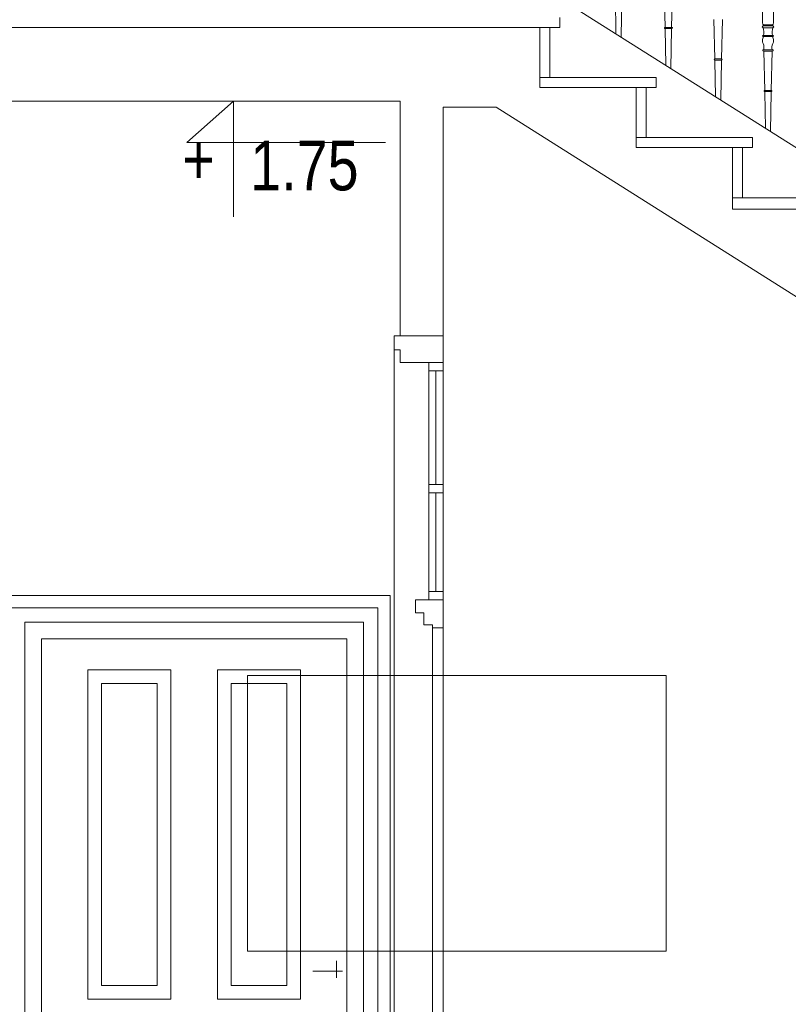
# Model space of a CAD drawing. Header units: millimetres. Extents: x -573548 to 674770, y -246895 to -89040.
# Tile 110 of 199: x 81299 to 83613, y -198965 to -196002. Entities that reach past the tile are written whole.
import ezdxf

# ---------------------------------------------------------------- set-up
doc = ezdxf.new("R2010")
doc.units = ezdxf.units.MM
for name, color, linetype, lineweight in [('A-DRZWI_Nr_pióra__1', 8, 'Continuous', 9), ('A-DRZWI_Nr_pióra__2', 8, 'Continuous', 9), ('A-DRZWI_Nr_pióra__8', 8, 'Continuous', 9), ('A-WIDOK_Nr_pióra__8', 8, 'Continuous', 9), ('AO-RZEDNE_Nr_pióra__2', 8, 'Continuous', 9), ('AO-RZEDNE_Nr_pióra__61', 8, 'Continuous', 9), ('balustrada drewniana_Nr_pióra__1', 8, 'Continuous', 9), ('DRZWI_Nr_pióra__2', 8, 'Continuous', 9), ('DRZWI_Nr_pióra__8', 8, 'Continuous', 9), ('SCHODY_Nr_pióra__1', 8, 'Continuous', 9), ('SCIANY_KONSTR_Nr_pióra__21', 8, 'Continuous', 9)]:
    doc.layers.add(name, color=color, linetype=linetype, lineweight=lineweight)
doc.styles.add('STYL_AUTOMATYCZNY_5', font='arial.ttf', dxfattribs={"width": 0.8})

# ---------------------------------------------------------------- blocks, each defined once
blk = doc.blocks.new('A$C685D2BB2')
at = {"layer": 'A-DRZWI_Nr_pióra__1'}
for p, q in [((4216.4, 5125.1), (3110.9, 5125.1)), ((4216.4, 2932.3), (4216.4, 5125.1))]:
    blk.add_line(p, q, dxfattribs=at)
for points in [[(3153.7, 2932.3), (4173.6, 2932.3), (4173.6, 5082.3), (3153.7, 5082.3)], [(3203.7, 2982.3), (4123.6, 2982.3), (4123.6, 5032.3), (3203.7, 5032.3)], [(3343.7, 4938.7), (3593.4, 4938.7), (3593.4, 3947.8), (3343.7, 3947.8)], [(3983.6, 4938.7), (3733.9, 4938.7), (3733.9, 3947.8), (3983.6, 3947.8)], [(3384.7, 4897.7), (3552.4, 4897.7), (3552.4, 3988.8), (3384.7, 3988.8)], [(3942.6, 4897.7), (3775, 4897.7), (3775, 3988.8), (3942.6, 3988.8)]]:
    blk.add_lwpolyline(points, close=True, dxfattribs=at)
at = {"layer": 'A-DRZWI_Nr_pióra__2'}
for p, q in [((4092.7, 4063.8), (4092.7, 4012.2)), ((4109.9, 4032.3), (4021.3, 4032.3))]:
    blk.add_line(p, q, dxfattribs=at)
blk.add_lwpolyline([(4253.6, 2932.3), (4253.6, 5162.3), (3073.7, 5162.3), (3073.7, 4070.6)], dxfattribs=at)
at = {"layer": 'A-DRZWI_Nr_pióra__8'}
for p, q in [((4265.9, 5944), (4413.7, 5944)), ((4413.7, 5944), (4265.9, 5944)), ((4265.9, 5944), (4265.9, 5901.4)), ((4265.9, 5901.4), (4283.7, 5901.4)), ((4283.7, 5863.4), (4413.7, 5863.4))]:
    blk.add_line(p, q, dxfattribs=at)
at = {"layer": 'A-WIDOK_Nr_pióra__8'}
for p, q in [((4434.4, 4922.3), (3824.4, 4922.3)), ((3824.4, 4092.3), (3824.4, 4922.3)), ((5084.4, 4922.3), (4434.4, 4922.3)), ((5084.4, 4092.3), (5084.4, 4922.3)), ((4434.4, 4092.3), (3824.4, 4092.3)), ((5084.4, 4092.3), (4434.4, 4092.3))]:
    blk.add_line(p, q, dxfattribs=at)
at = {"layer": 'AO-RZEDNE_Nr_pióra__2'}
blk.add_lwpolyline([(3782.4, 6302.1), (3782.4, 6650.5), (3642, 6525.4), (4239.7, 6525.4)], dxfattribs=at)
at = {"layer": 'balustrada drewniana_Nr_pióra__1'}
for p, q in [((7670.4, 5122.3), (4720.1, 6987.8)), ((5375.1, 6927.2), (5375.1, 6888.8)), ((5407.7, 6927.2), (5407.7, 6888.8)), ((5377.3, 6879.8), (5391.4, 6879.8)), ((5405.5, 6879.8), (5391.4, 6879.8))]:
    blk.add_line(p, q, dxfattribs=at)
for points in [[(4933.6, 6853.2), (4931.8, 6962.3), (4931.7, 6963.7)], [(4949, 6843.4), (4951.1, 6962.3), (4951.1, 6963.7)], [(5081.7, 6872.1), (5078.7, 6990.9)], [(5101.2, 6872.1), (5104.1, 6990.9)], [(5231.7, 6777.2), (5228.7, 6896)], [(5251.2, 6777.2), (5254.1, 6896)], [(5391.4, 6876.4), (5377.5, 6876.4)], [(5391.4, 6876.4), (5405.3, 6876.4)], [(5083.6, 6758.3), (5081.8, 6867.4), (5081.7, 6868.8)], [(5091.4, 6872), (5082.1, 6872.1)], [(5082.1, 6868.8), (5091.4, 6868.7)], [(5091.4, 6872), (5100.8, 6872.1)], [(5100.7, 6868.8), (5091.4, 6868.7)], [(5099, 6748.6), (5101.1, 6867.4), (5101.1, 6868.8)], [(5377.5, 6871.3), (5391.4, 6871.3)], [(5391.4, 6848.1), (5378.2, 6848.1)], [(5378.2, 6844.8), (5391.4, 6844.8)], [(5405.4, 6871.3), (5391.4, 6871.3)], [(5391.4, 6848.1), (5404.7, 6848.1)], [(5404.7, 6844.8), (5391.4, 6844.8)], [(5391.4, 6804.4), (5378.6, 6804.4)], [(5378.6, 6801.1), (5391.4, 6801.1)], [(5381.7, 6682.3), (5378.7, 6801.1)], [(5391.4, 6804.4), (5404.2, 6804.4)], [(5404.2, 6801.1), (5391.4, 6801.1)], [(5401.2, 6682.3), (5404.1, 6801.1)], [(5233.6, 6663.4), (5231.8, 6772.5), (5231.7, 6773.9)], [(5241.4, 6777.1), (5232.1, 6777.2)], [(5232.1, 6773.9), (5241.4, 6773.8)], [(5241.4, 6777.1), (5250.8, 6777.2)], [(5250.7, 6773.9), (5241.4, 6773.8)], [(5249, 6653.7), (5251.1, 6772.5), (5251.1, 6773.9)], [(5383.6, 6568.5), (5381.8, 6677.6), (5381.7, 6679)], [(5391.4, 6682.2), (5382.1, 6682.3)], [(5382.1, 6679), (5391.4, 6678.9)], [(5391.4, 6682.2), (5400.8, 6682.3)], [(5400.7, 6679), (5391.4, 6678.9)], [(5399, 6558.8), (5401.1, 6677.6), (5401.1, 6679)]]:
    blk.add_lwpolyline(points, dxfattribs=at)
for centre, radius, start, end in [((5408.9, 6889.6), 33.9, 178.5511, 193.1927), ((5379.6, 6882.8), 3.77, 194.0109, 232.0589), ((5375.5, 6878.5), 2.29, 290.9164, 37.0749), ((5407.4, 6878.5), 2.29, 142.9251, 249.0836), ((5403.2, 6882.8), 3.77, 307.9411, 345.9891), ((5373.9, 6889.6), 33.9, 346.8073, 1.4489), ((5400.7, 6832.4), 25.7, 151.3116, 179.4643), ((5315.4, 6855.3), 63.2, 353.4177, 14.6418), ((5467.4, 6855.3), 63.2, 165.3582, 186.5823), ((5382.1, 6832.4), 25.7, 0.5357, 28.6884), ((5391.2, 6831.3), 16.3, 175.3745, 208.671), ((5351.6, 6811.9), 27.9, 344.5155, 24.7101), ((5431.2, 6811.9), 27.9, 155.2899, 195.4845), ((5391.6, 6831.3), 16.3, 331.329, 4.6255)]:
    blk.add_arc(centre, radius, start, end, dxfattribs=at)
for centre, major_axis, ratio, start_param, end_param in [((5377.5, 6873.8), (3.53, 0.02), 0.726701, 1.549022, 4.70774), ((5405.4, 6873.8), (-3.53, 0.02), 0.726701, 1.575445, 4.734164), ((5082.2, 6870.4), (2.73, -0.01), 0.610734, 1.611157, 4.683628), ((5083.4, 6870.6), (2.73, -0.04), 0.610071, 1.540542, 1.570796), ((5099.5, 6870.6), (-2.73, -0.04), 0.610071, 4.712389, 4.742644), ((5100.7, 6870.4), (-2.73, -0.01), 0.610734, 1.599557, 4.672028), ((5378.1, 6846.4), (-2.73, 0.04), 0.610071, 4.682134, 7.902177), ((5404.8, 6846.4), (2.73, 0.04), 0.610071, 4.664194, 7.884236), ((5378.5, 6802.7), (-2.73, 0.05), 0.609492, 4.723978, 7.904769), ((5404.3, 6802.7), (-2.73, -0.04), 0.610071, 1.522601, 4.742644), ((5232.2, 6775.6), (2.73, -0.01), 0.610734, 1.611157, 4.683628), ((5233.4, 6775.7), (2.73, -0.04), 0.610071, 1.540542, 1.570796), ((5249.5, 6775.7), (-2.73, -0.04), 0.610071, 4.712389, 4.742644), ((5250.7, 6775.6), (-2.73, -0.01), 0.610734, 1.599557, 4.672028), ((5382.2, 6680.7), (2.73, -0.01), 0.610734, 1.611157, 4.683628), ((5383.4, 6680.8), (2.73, -0.04), 0.610071, 1.540542, 1.570796), ((5399.5, 6680.8), (-2.73, -0.04), 0.610071, 4.712389, 4.742644), ((5400.7, 6680.7), (-2.73, -0.01), 0.610734, 1.599557, 4.672028)]:
    blk.add_ellipse(centre, major_axis=major_axis, ratio=ratio, start_param=start_param, end_param=end_param, dxfattribs=at)
at = {"layer": 'DRZWI_Nr_pióra__2'}
for points in [[(4413.7, 5944), (4265.9, 5944), (4265.9, 5901.4), (4283.7, 5901.4), (4283.7, 5863.4), (4413.7, 5863.4)], [(4413.7, 5863.4), (4369.9, 5863.4), (4369.9, 5838.3), (4413.7, 5838.3)], [(4413.7, 5496.3), (4369.9, 5496.3), (4369.9, 5471.2), (4413.7, 5471.2)], [(4413.7, 5149.7), (4369.9, 5149.7), (4369.9, 5174.8), (4413.7, 5174.8)]]:
    blk.add_lwpolyline(points, close=True, dxfattribs=at)
for points in [[(4413.7, 5149.7), (4344.7, 5149.7), (4330.6, 5149.7), (4330.6, 5116.5)], [(4413.7, 5149.7), (4413.7, 5065.2), (4380.8, 5065.2)], [(4330.6, 5116.5), (4330.6, 5110.3), (4355.4, 5110.3)], [(4355.4, 5110.3), (4355.4, 5074.2), (4380.8, 5074.2), (4380.8, 5065.2)]]:
    blk.add_lwpolyline(points, dxfattribs=at)
at = {"layer": 'DRZWI_Nr_pióra__8'}
for p, q in [((4265.9, 2932.3), (4265.9, 5901.4)), ((4413.7, 2932.3), (4413.7, 5870.8)), ((4369.9, 5149.7), (4369.9, 5863.4)), ((4391.8, 5496.3), (4391.8, 5838.3)), ((4413.7, 2932.3), (4413.7, 5838.3)), ((4391.8, 5174.8), (4391.8, 5471.2)), ((4380.8, 2932.3), (4380.8, 5074.5))]:
    blk.add_line(p, q, dxfattribs=at)
at = {"layer": 'SCHODY_Nr_pióra__1'}
for p, q in [((4764.4, 6902.3), (4764.4, 6872.3)), ((4704.4, 6872.3), (4704.4, 6691.4)), ((4704.4, 6872.3), (4764.4, 6872.3)), ((4734.4, 6872.3), (4734.4, 6721.4)), ((4704.4, 6721.4), (5054.9, 6721.4)), ((5054.9, 6721.4), (5054.9, 6691.4)), ((4754.4, 6691.4), (5054.9, 6691.4)), ((4994.9, 6691.4), (4994.9, 6510.5)), ((5024.9, 6691.4), (5024.9, 6539.6)), ((4995.9, 6540.5), (5344.9, 6540.5)), ((5344.9, 6540.5), (5344.9, 6510.5)), ((4994.9, 6510.5), (5344.9, 6510.5)), ((5284.9, 6510.5), (5284.9, 6324.8)), ((5314.9, 6510.5), (5314.9, 6359.6)), ((5284.9, 6359.6), (5634.9, 6359.6)), ((5284.9, 6324.8), (5634.9, 6324.8))]:
    blk.add_line(p, q, dxfattribs=at)
at = {"layer": 'SCIANY_KONSTR_Nr_pióra__21'}
for p, q in [((4704.4, 6872.3), (2864.4, 6872.3)), ((4704.4, 6691.4), (4704.4, 6872.3)), ((4994.9, 6691.4), (4704.4, 6691.4)), ((4994.9, 6510.5), (4994.9, 6691.4)), ((4283.7, 6650.5), (3073.7, 6650.5)), ((4283.7, 5944), (4283.7, 6650.5)), ((4413.7, 5944), (4413.7, 6632.3)), ((4413.7, 6632.3), (4573.3, 6632.3)), ((7393.7, 4849), (4573.3, 6632.3)), ((5284.9, 6510.5), (4994.9, 6510.5)), ((5284.9, 6324.8), (5284.9, 6510.5)), ((5574.9, 6324.8), (5284.9, 6324.8)), ((4283.7, 5944), (4413.7, 5944))]:
    blk.add_line(p, q, dxfattribs=at)
at = {"layer": 'AO-RZEDNE_Nr_pióra__61', "char_height": 150, "attachment_point": 7, "style": 'STYL_AUTOMATYCZNY_5'}
for s, insert in [('\\A1;{\\pql;\\fArial|b0|i0|c238|p0;\\W0.800000;+}', (3628, 6400)), ('\\A1;{\\pql;\\fArial|b0|i0|c238|p0;\\W0.800000;1.75}', (3832.5, 6379.6))]:
    blk.add_mtext(s, dxfattribs=dict(at, insert=insert))

msp = doc.modelspace()

# ---------------------------------------------------------------- block references
at = {"color": 150}
msp.add_blockref('A$C685D2BB2', (78160.5, -202897.5), dxfattribs=at)

doc.saveas('drawing.dxf')
